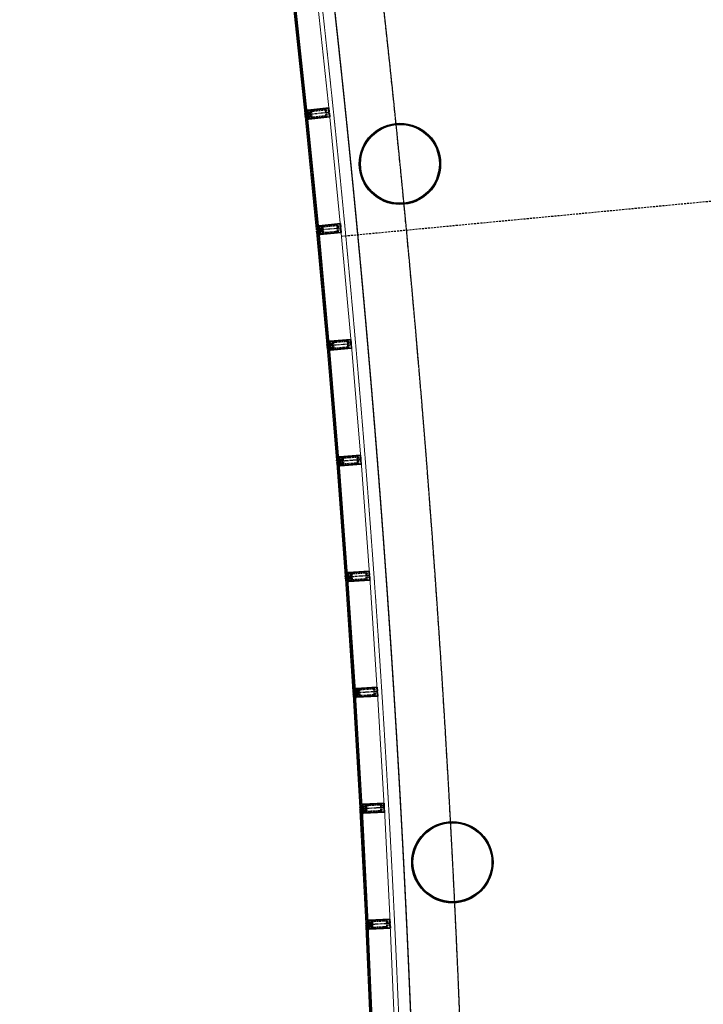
# Model space of a CAD drawing. Header units: millimetres. Extents: x 98667 to 994031, y -2704 to 533009.
# Tile 255 of 256: x 633984 to 642386, y 502489 to 514591. Entities that reach past the tile are written whole.
import ezdxf

# ---------------------------------------------------------------- set-up
doc = ezdxf.new("R2010")
doc.units = ezdxf.units.MM
for name, pattern in [('AP03000E0$0$CENTER', [50.8, 31.75, -6.35, 6.35, -6.35]), ('AP03000E0$0$HIDDEN', [9.525, 6.35, -3.175]), ('AP03000E0$0$HIDDENX2', [19.05, 12.7, -6.35]), ('DASHEDX2', [38.1, 25.4, -12.7]), ('HIDDENX2', [19.05, 12.7, -6.35]), ('sp00000g0$0$CENTER', [50.8, 31.75, -6.35, 6.35, -6.35])]:
    doc.linetypes.add(name, pattern=pattern)
for name, color, linetype in [('A-COL ENCLOUSER INNER', 1, 'Continuous'), ('A-COL ENCLOUSER OUTER', 6, 'Continuous'), ('sp00000g0$0$S-GRID', 1, 'sp00000g0$0$CENTER')]:
    doc.layers.add(name, color=color, linetype=linetype)
for name, color, linetype, lineweight in [('A-FLOR-OVHD', 2, 'HIDDENX2', 25), ('AP03000E0$0$A-FLOR-EDGE', 1, 'AP03000E0$0$HIDDENX2', 15), ('AP03000E0$0$A-GLAZ-FULL-EXTR', 2, 'Continuous', 20), ('AP03000E0$0$A-GLAZ-MULL-EXTR', 3, 'Continuous', 35), ('AP03000E0$0$A-WALL-FNSH', 1, 'Continuous', 15)]:
    doc.layers.add(name, color=color, linetype=linetype, lineweight=lineweight)
doc.layers.add('AP03000E0$0$A-Slab Edge Guide', color=55, linetype='Continuous', lineweight=15, plot=False)

msp = doc.modelspace()

# ---------------------------------------------------------------- linework, layer by layer
at = {"color": 251, "linetype": 'AP03000E0$0$CENTER'}
for p, q in [((637789, 513451), (637490, 513420)), ((637930, 512029), (637631, 512001)), ((638059, 510607), (637761, 510581)), ((638178, 509183), (637879, 509159)), ((638285, 507759), (637986, 507737)), ((638381, 506333), (638081, 506314)), ((638465, 504907), (638165, 504891)), ((638538, 503481), (638238, 503466))]:
    msp.add_line(p, q, dxfattribs=at)
at = {"layer": 'A-COL ENCLOUSER INNER', "color": 251}
for centre, radius in [((638658, 512819), 494), ((638658, 512819), 485), ((639303, 504235), 494), ((639303, 504235), 485)]:
    msp.add_circle(centre, radius, dxfattribs=at)
at = {"layer": 'A-COL ENCLOUSER OUTER', "color": 251}
for centre in [(638658, 512819), (639303, 504235)]:
    msp.add_circle(centre, 500, dxfattribs=at)
at = {"layer": 'A-FLOR-OVHD', "color": 251, "linetype": 'DASHEDX2'}
msp.add_line((637939, 511930, 0), (644832, 512586, 0), dxfattribs=at)
at = {"layer": 'AP03000E0$0$A-FLOR-EDGE', "color": 251, "linetype": 'AP03000E0$0$HIDDEN'}
msp.add_arc((459073, 495000), 179716, 311, 11.47253, dxfattribs=at)
at = {"layer": 'AP03000E0$0$A-GLAZ-FULL-EXTR', "color": 251}
for p, q in [((637639, 514853), (637787, 513469)), ((637340, 514821), (637489, 513437)), ((637500, 513439), (637352, 514822)), ((637364, 514823), (637512, 513440)), ((637518, 513441), (637370, 514824)), ((637489, 513437), (637500, 513439)), ((637492, 513403), (637504, 513404)), ((637629, 512018), (637492, 513403)), ((637499, 513457), (637510, 513458)), ((637499, 513451), (637511, 513452)), ((637500, 513439), (637499, 513451)), ((637512, 513440), (637500, 513439)), ((637502, 513457), (637507, 513458)), ((637502, 513451), (637502, 513457)), ((637508, 513452), (637502, 513451)), ((637516, 513405), (637504, 513404)), ((637504, 513404), (637641, 512019)), ((637504, 513404), (637505, 513392)), ((637505, 513392), (637517, 513393)), ((637506, 513386), (637518, 513387)), ((637507, 513458), (637508, 513452)), ((637514, 513393), (637508, 513392)), ((637508, 513392), (637509, 513386)), ((637509, 513386), (637515, 513387)), ((637511, 513452), (637512, 513440)), ((637512, 513440), (637518, 513441)), ((637515, 513387), (637514, 513393)), ((637516, 513405), (637522, 513406)), ((637653, 512021), (637516, 513405)), ((637517, 513393), (637516, 513405)), ((637522, 513406), (637659, 512021)), ((637928, 512048), (637791, 513432)), ((637641, 512019), (637629, 512018)), ((637645, 511985), (637633, 511983)), ((637633, 511983), (637759, 510598)), ((637640, 512037), (637652, 512039)), ((637640, 512031), (637652, 512033)), ((637641, 512019), (637640, 512031)), ((637653, 512021), (637641, 512019)), ((637643, 512032), (637643, 512038)), ((637643, 512038), (637649, 512038)), ((637649, 512032), (637643, 512032)), ((637657, 511986), (637645, 511985)), ((637771, 510599), (637645, 511985)), ((637645, 511985), (637646, 511973)), ((637646, 511973), (637658, 511974)), ((637646, 511967), (637658, 511968)), ((637649, 512038), (637649, 512032)), ((637649, 511973), (637649, 511967)), ((637655, 511973), (637649, 511973)), ((637649, 511967), (637655, 511967)), ((637652, 512033), (637653, 512021)), ((637659, 512021), (637653, 512021)), ((637655, 511967), (637655, 511973)), ((637658, 511974), (637657, 511986)), ((637657, 511986), (637783, 510600)), ((637663, 511986), (637657, 511986)), ((637789, 510601), (637663, 511986)), ((637932, 512011), (638058, 510625)), ((637759, 510598), (637771, 510599)), ((637769, 510617), (637781, 510618)), ((637770, 510611), (637782, 510612)), ((637771, 510599), (637770, 510611)), ((637783, 510600), (637771, 510599)), ((637772, 510617), (637778, 510618)), ((637773, 510611), (637772, 510617)), ((637779, 510612), (637773, 510611)), ((637778, 510618), (637779, 510612)), ((637782, 510612), (637783, 510600)), ((637783, 510600), (637789, 510601)), ((637762, 510563), (637774, 510564)), ((637877, 509177), (637762, 510563)), ((637786, 510565), (637774, 510564)), ((637774, 510564), (637889, 509178)), ((637774, 510564), (637775, 510552)), ((637775, 510552), (637787, 510553)), ((637776, 510546), (637787, 510547)), ((637784, 510553), (637778, 510552)), ((637778, 510552), (637779, 510546)), ((637779, 510546), (637784, 510547)), ((637784, 510547), (637784, 510553)), ((637786, 510565), (637792, 510566)), ((637901, 509179), (637786, 510565)), ((637787, 510553), (637786, 510565)), ((637792, 510566), (637907, 509179)), ((638176, 509202), (638061, 510588)), ((637889, 509178), (637877, 509177)), ((637888, 509196), (637900, 509197)), ((637888, 509190), (637900, 509191)), ((637889, 509178), (637888, 509190)), ((637901, 509179), (637889, 509178)), ((637891, 509196), (637897, 509197)), ((637891, 509190), (637891, 509196)), ((637897, 509191), (637891, 509190)), ((637904, 509144), (637892, 509143)), ((637897, 509197), (637897, 509191)), ((637900, 509191), (637901, 509179)), ((637907, 509179), (637901, 509179)), ((637905, 509132), (637904, 509144)), ((637904, 509144), (638008, 507757)), ((637910, 509144), (637904, 509144)), ((638014, 507757), (637910, 509144)), ((638179, 509164), (638283, 507777)), ((637892, 509143), (637880, 509142)), ((637880, 509142), (637984, 507755)), ((637996, 507756), (637892, 509143)), ((637892, 509143), (637893, 509131)), ((637893, 509131), (637905, 509132)), ((637893, 509125), (637905, 509126)), ((637902, 509132), (637896, 509131)), ((637896, 509131), (637896, 509125)), ((637896, 509125), (637902, 509126)), ((637902, 509126), (637902, 509132)), ((637984, 507755), (637996, 507756)), ((637987, 507720), (637999, 507721)), ((638080, 506332), (637987, 507720)), ((637995, 507774), (638007, 507774)), ((637995, 507768), (638007, 507769)), ((637996, 507756), (637995, 507768)), ((638008, 507757), (637996, 507756)), ((637998, 507768), (637998, 507774)), ((637998, 507774), (638004, 507774)), ((638004, 507768), (637998, 507768)), ((637999, 507721), (638092, 506333)), ((637999, 507721), (638000, 507709)), ((638011, 507721), (637999, 507721)), ((638000, 507709), (638012, 507709)), ((638000, 507703), (638012, 507703)), ((638003, 507709), (638003, 507703)), ((638009, 507709), (638003, 507709)), ((638003, 507703), (638009, 507703)), ((638004, 507774), (638004, 507768)), ((638007, 507769), (638008, 507757)), ((638008, 507757), (638014, 507757)), ((638009, 507703), (638009, 507709)), ((638011, 507721), (638017, 507722)), ((638104, 506333), (638011, 507721)), ((638012, 507709), (638011, 507721)), ((638017, 507722), (638110, 506334)), ((638379, 506352), (638286, 507740)), ((638092, 506333), (638080, 506332)), ((638094, 506298), (638082, 506297)), ((638082, 506297), (638164, 504908)), ((638091, 506351), (638103, 506351)), ((638092, 506333), (638091, 506345)), ((638091, 506345), (638103, 506345)), ((638104, 506333), (638092, 506333)), ((638094, 506345), (638094, 506351)), ((638094, 506351), (638100, 506351)), ((638100, 506345), (638094, 506345)), ((638176, 504909), (638094, 506298)), ((638094, 506298), (638095, 506286)), ((638106, 506298), (638094, 506298)), ((638095, 506286), (638107, 506286)), ((638095, 506280), (638107, 506280)), ((638098, 506286), (638098, 506280)), ((638104, 506286), (638098, 506286)), ((638098, 506280), (638104, 506280)), ((638100, 506351), (638100, 506345)), ((638103, 506345), (638104, 506333)), ((638110, 506334), (638104, 506333)), ((638104, 506280), (638104, 506286)), ((638112, 506299), (638106, 506298)), ((638107, 506286), (638106, 506298)), ((638106, 506298), (638188, 504910)), ((638194, 504910), (638112, 506299)), ((638382, 506315), (638464, 504926)), ((638164, 504908), (638176, 504909)), ((638175, 504927), (638187, 504928)), ((638176, 504921), (638188, 504922)), ((638176, 504909), (638176, 504921)), ((638188, 504910), (638176, 504909)), ((638179, 504921), (638178, 504927)), ((638178, 504927), (638184, 504927)), ((638185, 504921), (638179, 504921)), ((638184, 504927), (638185, 504921)), ((638188, 504922), (638188, 504910)), ((638188, 504910), (638194, 504910)), ((638166, 504873), (638178, 504874)), ((638237, 503484), (638166, 504873)), ((638178, 504874), (638249, 503485)), ((638178, 504874), (638179, 504862)), ((638190, 504874), (638178, 504874)), ((638179, 504862), (638191, 504862)), ((638179, 504856), (638191, 504857)), ((638182, 504862), (638182, 504856)), ((638188, 504862), (638182, 504862)), ((638182, 504856), (638188, 504856)), ((638188, 504856), (638188, 504862)), ((638190, 504874), (638196, 504875)), ((638261, 503485), (638190, 504874)), ((638191, 504862), (638190, 504874)), ((638196, 504875), (638267, 503485)), ((638537, 503499), (638466, 504889)), ((638249, 503485), (638237, 503484)), ((638248, 503503), (638260, 503503)), ((638249, 503485), (638249, 503497)), ((638249, 503497), (638261, 503497)), ((638261, 503485), (638249, 503485)), ((638252, 503497), (638251, 503503)), ((638251, 503503), (638257, 503503)), ((638258, 503497), (638252, 503497)), ((638257, 503503), (638258, 503497)), ((638261, 503497), (638261, 503485)), ((638267, 503485), (638261, 503485)), ((638539, 503462), (638599, 502072)), ((638251, 503450), (638239, 503449)), ((638239, 503449), (638299, 502059)), ((638311, 502060), (638251, 503450)), ((638251, 503450), (638252, 503438)), ((638263, 503450), (638251, 503450)), ((638252, 503438), (638264, 503438)), ((638252, 503432), (638264, 503432)), ((638255, 503438), (638255, 503432)), ((638261, 503438), (638255, 503438)), ((638255, 503432), (638261, 503432)), ((638261, 503432), (638261, 503438)), ((638264, 503438), (638263, 503450)), ((638263, 503450), (638323, 502060)), ((638269, 503450), (638263, 503450)), ((638329, 502060), (638269, 503450))]:
    msp.add_line(p, q, dxfattribs=at)
at = {"layer": 'AP03000E0$0$A-GLAZ-FULL-EXTR', "color": 251, "linetype": 'Continuous'}
for p, q in [((637499, 513448), (637511, 513450)), ((637500, 513445), (637512, 513447)), ((637500, 513442), (637512, 513443)), ((637500, 513439), (637512, 513440)), ((637502, 513451), (637503, 513439)), ((637504, 513402), (637516, 513402)), ((637505, 513451), (637507, 513439)), ((637505, 513399), (637517, 513399)), ((637505, 513396), (637517, 513396)), ((637505, 513393), (637514, 513393)), ((637506, 513392), (637506, 513404)), ((637509, 513452), (637510, 513440)), ((637509, 513392), (637509, 513404)), ((637513, 513393), (637513, 513405)), ((637516, 513393), (637516, 513405)), ((637640, 512030), (637640, 512031)), ((637640, 512030), (637652, 512030)), ((637641, 512027), (637653, 512027)), ((637641, 512024), (637653, 512024)), ((637641, 512021), (637652, 512021)), ((637643, 512020), (637643, 512032)), ((637645, 511985), (637646, 511973)), ((637645, 511984), (637657, 511985)), ((637645, 511981), (637657, 511982)), ((637645, 511978), (637657, 511979)), ((637646, 511975), (637658, 511976)), ((637647, 512020), (637647, 512032)), ((637648, 511985), (637649, 511973)), ((637650, 512020), (637650, 512032)), ((637651, 511985), (637652, 511973)), ((637653, 512021), (637653, 512024)), ((637654, 511985), (637655, 511973)), ((637770, 510609), (637782, 510610)), ((637770, 510606), (637782, 510607)), ((637771, 510611), (637772, 510599)), ((637771, 510602), (637783, 510603)), ((637771, 510599), (637783, 510600)), ((637775, 510612), (637776, 510600)), ((637778, 510612), (637779, 510600)), ((637781, 510612), (637782, 510600)), ((637774, 510563), (637786, 510563)), ((637774, 510560), (637786, 510559)), ((637775, 510556), (637787, 510556)), ((637775, 510553), (637786, 510553)), ((637777, 510552), (637777, 510564)), ((637780, 510553), (637780, 510565)), ((637783, 510553), (637784, 510565)), ((637787, 510553), (637787, 510557)), ((637888, 509187), (637901, 509187)), ((637889, 509181), (637889, 509190)), ((637889, 509184), (637901, 509184)), ((637889, 509181), (637901, 509181)), ((637889, 509178), (637890, 509178)), ((637892, 509178), (637892, 509190)), ((637895, 509178), (637895, 509190)), ((637898, 509191), (637900, 509191)), ((637899, 509179), (637899, 509191)), ((637892, 509142), (637904, 509143)), ((637892, 509139), (637904, 509140)), ((637893, 509136), (637905, 509137)), ((637893, 509133), (637905, 509134)), ((637895, 509143), (637896, 509131)), ((637898, 509143), (637899, 509131)), ((637901, 509144), (637902, 509132)), ((637996, 507768), (637997, 507756)), ((637996, 507765), (638008, 507766)), ((637996, 507762), (638008, 507763)), ((637996, 507759), (638008, 507760)), ((637999, 507768), (638000, 507756)), ((637999, 507720), (638011, 507720)), ((637999, 507717), (638011, 507717)), ((637999, 507714), (638011, 507714)), ((637999, 507711), (638011, 507711)), ((638000, 507709), (638001, 507721)), ((638003, 507768), (638003, 507756)), ((638004, 507709), (638004, 507721)), ((638006, 507768), (638007, 507756)), ((638007, 507709), (638007, 507721)), ((638010, 507709), (638010, 507721)), ((638091, 506342), (638103, 506342)), ((638092, 506339), (638104, 506339)), ((638092, 506335), (638104, 506335)), ((638093, 506333), (638093, 506345)), ((638094, 506296), (638106, 506296)), ((638095, 506292), (638106, 506293)), ((638095, 506289), (638107, 506290)), ((638095, 506286), (638107, 506287)), ((638096, 506333), (638096, 506345)), ((638097, 506345), (638103, 506345)), ((638097, 506298), (638097, 506286)), ((638100, 506333), (638100, 506345)), ((638100, 506298), (638101, 506286)), ((638103, 506333), (638103, 506345)), ((638103, 506298), (638104, 506286)), ((638176, 504921), (638177, 504909)), ((638176, 504920), (638188, 504921)), ((638176, 504917), (638188, 504918)), ((638176, 504914), (638188, 504914)), ((638176, 504911), (638188, 504911)), ((638180, 504921), (638180, 504909)), ((638183, 504921), (638183, 504909)), ((638186, 504921), (638187, 504910)), ((638178, 504871), (638190, 504871)), ((638179, 504862), (638179, 504874)), ((638179, 504868), (638191, 504868)), ((638179, 504865), (638191, 504865)), ((638179, 504862), (638179, 504862)), ((638182, 504862), (638183, 504874)), ((638186, 504862), (638186, 504874)), ((638189, 504862), (638189, 504874)), ((638249, 503496), (638261, 503496)), ((638249, 503493), (638261, 503493)), ((638249, 503490), (638261, 503490)), ((638249, 503487), (638261, 503487)), ((638250, 503485), (638250, 503497)), ((638253, 503485), (638253, 503497)), ((638256, 503485), (638256, 503497)), ((638259, 503485), (638259, 503497)), ((638251, 503447), (638263, 503448)), ((638251, 503444), (638263, 503445)), ((638251, 503441), (638263, 503441)), ((638252, 503450), (638253, 503438)), ((638252, 503438), (638264, 503438)), ((638255, 503450), (638256, 503438)), ((638258, 503450), (638259, 503438)), ((638262, 503450), (638262, 503438))]:
    msp.add_line(p, q, dxfattribs=at)
at = {"layer": 'AP03000E0$0$A-GLAZ-MULL-EXTR', "color": 251}
for p, q in [((637524, 513479), (637783, 513506)), ((637780, 513502), (637581, 513482)), ((637785, 513460), (637780, 513502)), ((637783, 513506), (637788, 513456)), ((637489, 513432), (637524, 513436)), ((637490, 513427), (637489, 513432)), ((637529, 513432), (637490, 513427)), ((637491, 513413), (637531, 513417)), ((637492, 513408), (637491, 513413)), ((637526, 513411), (637492, 513408)), ((637517, 513455), (637514, 513483)), ((637514, 513483), (637520, 513478)), ((637522, 513456), (637517, 513455)), ((637520, 513478), (637524, 513479)), ((637524, 513436), (637520, 513478)), ((637520, 513478), (637522, 513456)), ((637524, 513391), (637526, 513363)), ((637528, 513391), (637524, 513391)), ((637581, 513482), (637525, 513476)), ((637525, 513476), (637529, 513437)), ((637531, 513369), (637526, 513411)), ((637531, 513369), (637528, 513391)), ((637529, 513437), (637532, 513437)), ((637533, 513395), (637529, 513432)), ((637531, 513417), (637531, 513412)), ((637531, 513412), (637535, 513372)), ((637532, 513437), (637536, 513395)), ((637536, 513395), (637533, 513395)), ((637794, 513396), (637536, 513369)), ((637592, 513378), (637791, 513399)), ((637786, 513418), (637782, 513460)), ((637782, 513460), (637785, 513460)), ((637788, 513456), (637785, 513455)), ((637785, 513455), (637789, 513419)), ((637789, 513419), (637786, 513418)), ((637791, 513399), (637787, 513441)), ((637787, 513441), (637790, 513441)), ((637790, 513441), (637794, 513396)), ((637526, 513363), (637531, 513369)), ((637536, 513369), (637531, 513369)), ((637535, 513372), (637592, 513378)), ((637658, 512036), (637655, 512063)), ((637655, 512063), (637661, 512059)), ((637666, 512059), (637661, 512059)), ((637661, 512059), (637665, 512017)), ((637661, 512059), (637663, 512037)), ((637925, 512084), (637666, 512059)), ((637666, 512056), (637723, 512062)), ((637670, 512017), (637666, 512056)), ((637723, 512062), (637922, 512081)), ((637924, 512061), (637921, 512061)), ((637921, 512061), (637925, 512019)), ((637922, 512081), (637926, 512039)), ((637927, 512024), (637924, 512061)), ((637929, 512039), (637925, 512084)), ((637665, 512017), (637630, 512013)), ((637630, 512013), (637630, 512008)), ((637630, 512008), (637670, 512012)), ((637672, 511997), (637632, 511993)), ((637632, 511993), (637632, 511988)), ((637632, 511988), (637667, 511992)), ((637663, 512037), (637658, 512036)), ((637669, 511972), (637664, 511971)), ((637664, 511971), (637667, 511944)), ((637667, 511992), (637671, 511949)), ((637667, 511944), (637671, 511949)), ((637671, 512034), (637668, 512034)), ((637668, 512034), (637672, 511997)), ((637671, 511949), (637669, 511972)), ((637670, 512012), (637670, 512017)), ((637675, 511992), (637671, 512034)), ((637671, 511949), (637676, 511950)), ((637676, 511953), (637672, 511992)), ((637672, 511992), (637675, 511992)), ((637676, 511950), (637935, 511975)), ((637733, 511958), (637676, 511953)), ((637932, 511977), (637733, 511958)), ((637925, 512019), (637928, 512019)), ((637926, 512039), (637929, 512039)), ((637930, 512024), (637927, 512024)), ((637928, 512019), (637932, 511977)), ((637935, 511975), (637930, 512024)), ((637794, 510596), (637759, 510593)), ((637788, 510616), (637785, 510643)), ((637785, 510643), (637791, 510638)), ((637793, 510616), (637788, 510616)), ((637796, 510639), (637791, 510638)), ((637791, 510638), (637794, 510596)), ((637791, 510638), (637793, 510616)), ((638055, 510661), (637796, 510639)), ((637796, 510636), (637853, 510641)), ((637799, 510597), (637796, 510636)), ((637801, 510614), (637798, 510613)), ((637798, 510613), (637801, 510577)), ((637800, 510592), (637799, 510597)), ((637804, 510572), (637801, 510614)), ((637853, 510641), (638052, 510658)), ((638054, 510638), (638051, 510638)), ((638051, 510638), (638054, 510596)), ((638052, 510658), (638056, 510616)), ((638057, 510601), (638054, 510638)), ((638054, 510596), (638057, 510596)), ((638059, 510617), (638055, 510661)), ((638056, 510616), (638059, 510617)), ((638060, 510602), (638057, 510601)), ((638057, 510596), (638061, 510555)), ((638064, 510552), (638060, 510602)), ((637759, 510593), (637760, 510588)), ((637760, 510588), (637800, 510592)), ((637801, 510577), (637761, 510573)), ((637761, 510573), (637762, 510568)), ((637762, 510568), (637797, 510571)), ((637793, 510551), (637796, 510523)), ((637798, 510551), (637793, 510551)), ((637796, 510523), (637800, 510529)), ((637797, 510571), (637800, 510529)), ((637800, 510529), (637798, 510551)), ((637800, 510529), (637805, 510529)), ((637805, 510532), (637801, 510572)), ((637801, 510572), (637804, 510572)), ((637805, 510529), (638064, 510552)), ((637862, 510537), (637805, 510532)), ((638061, 510555), (637862, 510537)), ((637913, 509175), (637878, 509172)), ((637878, 509172), (637878, 509167)), ((637878, 509167), (637918, 509170)), ((637919, 509155), (637879, 509152)), ((637879, 509152), (637880, 509147)), ((637880, 509147), (637915, 509150)), ((637906, 509194), (637904, 509222)), ((637904, 509222), (637909, 509217)), ((637911, 509195), (637906, 509194)), ((637914, 509217), (637909, 509217)), ((637909, 509217), (637913, 509175)), ((637909, 509217), (637911, 509195)), ((638173, 509238), (637914, 509217)), ((637914, 509214), (637971, 509219)), ((637918, 509175), (637914, 509214)), ((637915, 509150), (637918, 509107)), ((637919, 509192), (637916, 509192)), ((637916, 509192), (637919, 509155)), ((637918, 509170), (637918, 509175)), ((637923, 509150), (637919, 509192)), ((637923, 509111), (637920, 509150)), ((637920, 509150), (637923, 509150)), ((637971, 509219), (638171, 509235)), ((638172, 509215), (638169, 509215)), ((638169, 509215), (638173, 509173)), ((638171, 509235), (638174, 509193)), ((638175, 509178), (638172, 509215)), ((638177, 509193), (638173, 509238)), ((638173, 509173), (638176, 509173)), ((638174, 509193), (638177, 509193)), ((638178, 509178), (638175, 509178)), ((638176, 509173), (638179, 509131)), ((638182, 509128), (638178, 509178)), ((637916, 509130), (637911, 509129)), ((637911, 509129), (637913, 509102)), ((637913, 509102), (637918, 509107)), ((637918, 509107), (637916, 509130)), ((637918, 509107), (637923, 509108)), ((637923, 509108), (638182, 509128)), ((637980, 509115), (637923, 509111)), ((638179, 509131), (637980, 509115)), ((638022, 507795), (638281, 507813)), ((638281, 507813), (638284, 507764)), ((637985, 507750), (638020, 507752)), ((637985, 507745), (637985, 507750)), ((638025, 507748), (637985, 507745)), ((637986, 507730), (638026, 507733)), ((637986, 507725), (637986, 507730)), ((638021, 507727), (637986, 507725)), ((638013, 507772), (638011, 507799)), ((638011, 507799), (638017, 507795)), ((638018, 507772), (638013, 507772)), ((638020, 507752), (638017, 507795)), ((638017, 507795), (638022, 507795)), ((638017, 507795), (638018, 507772)), ((638018, 507707), (638020, 507680)), ((638023, 507707), (638018, 507707)), ((638024, 507685), (638021, 507727)), ((638079, 507796), (638022, 507792)), ((638022, 507792), (638025, 507753)), ((638024, 507685), (638023, 507707)), ((638025, 507753), (638028, 507753)), ((638028, 507711), (638025, 507748)), ((638026, 507733), (638026, 507728)), ((638026, 507728), (638029, 507688)), ((638028, 507753), (638031, 507711)), ((638031, 507711), (638028, 507711)), ((638289, 507704), (638029, 507685)), ((638029, 507688), (638086, 507692)), ((638278, 507810), (638079, 507796)), ((638086, 507692), (638286, 507706)), ((638281, 507768), (638278, 507810)), ((638281, 507726), (638278, 507768)), ((638278, 507768), (638281, 507768)), ((638284, 507764), (638281, 507763)), ((638281, 507763), (638284, 507726)), ((638284, 507726), (638281, 507726)), ((638283, 507748), (638286, 507749)), ((638286, 507706), (638283, 507748)), ((638286, 507749), (638289, 507704)), ((638020, 507680), (638024, 507685)), ((638029, 507685), (638024, 507685)), ((638109, 506349), (638107, 506376)), ((638107, 506376), (638113, 506371)), ((638113, 506371), (638118, 506372)), ((638115, 506329), (638113, 506371)), ((638113, 506371), (638114, 506349)), ((638118, 506372), (638377, 506388)), ((638175, 506372), (638118, 506369)), ((638118, 506369), (638120, 506329)), ((638374, 506385), (638175, 506372)), ((638377, 506343), (638374, 506385)), ((638377, 506388), (638380, 506338)), ((638080, 506327), (638115, 506329)), ((638081, 506322), (638080, 506327)), ((638121, 506324), (638081, 506322)), ((638082, 506307), (638122, 506309)), ((638082, 506302), (638082, 506307)), ((638117, 506304), (638082, 506302)), ((638114, 506349), (638109, 506349)), ((638113, 506284), (638115, 506256)), ((638118, 506284), (638113, 506284)), ((638115, 506256), (638120, 506262)), ((638120, 506262), (638117, 506304)), ((638120, 506262), (638118, 506284)), ((638120, 506329), (638123, 506330)), ((638125, 506262), (638120, 506262)), ((638123, 506287), (638121, 506324)), ((638122, 506309), (638122, 506304)), ((638122, 506304), (638124, 506265)), ((638123, 506330), (638126, 506288)), ((638126, 506288), (638123, 506287)), ((638124, 506265), (638181, 506269)), ((638384, 506278), (638125, 506262)), ((638181, 506269), (638381, 506281)), ((638377, 506301), (638374, 506343)), ((638374, 506343), (638377, 506343)), ((638380, 506338), (638377, 506338)), ((638377, 506338), (638380, 506301)), ((638380, 506301), (638377, 506301)), ((638381, 506281), (638378, 506323)), ((638378, 506323), (638381, 506323)), ((638381, 506323), (638384, 506278)), ((638194, 504925), (638192, 504952)), ((638192, 504952), (638197, 504948)), ((638199, 504925), (638194, 504925)), ((638202, 504948), (638197, 504948)), ((638197, 504948), (638200, 504905)), ((638197, 504948), (638199, 504925)), ((638462, 504962), (638202, 504948)), ((638202, 504945), (638259, 504948)), ((638205, 504905), (638202, 504945)), ((638207, 504923), (638204, 504922)), ((638204, 504922), (638206, 504885)), ((638209, 504881), (638207, 504923)), ((638259, 504948), (638459, 504959)), ((638460, 504939), (638457, 504939)), ((638457, 504939), (638459, 504897)), ((638459, 504959), (638461, 504917)), ((638462, 504902), (638460, 504939)), ((638461, 504917), (638464, 504917)), ((638464, 504917), (638462, 504962)), ((638200, 504905), (638165, 504903)), ((638165, 504903), (638165, 504898)), ((638165, 504898), (638205, 504900)), ((638206, 504885), (638166, 504883)), ((638166, 504883), (638166, 504878)), ((638166, 504878), (638201, 504880)), ((638197, 504860), (638199, 504832)), ((638202, 504860), (638197, 504860)), ((638199, 504832), (638203, 504838)), ((638201, 504880), (638203, 504838)), ((638203, 504838), (638202, 504860)), ((638203, 504838), (638208, 504838)), ((638205, 504900), (638205, 504905)), ((638206, 504880), (638209, 504881)), ((638208, 504841), (638206, 504880)), ((638208, 504838), (638468, 504852)), ((638265, 504844), (638208, 504841)), ((638465, 504855), (638265, 504844)), ((638459, 504897), (638462, 504897)), ((638465, 504902), (638462, 504902)), ((638462, 504897), (638465, 504855)), ((638468, 504852), (638465, 504902)), ((638238, 503479), (638273, 503481)), ((638238, 503474), (638238, 503479)), ((638278, 503476), (638238, 503474)), ((638239, 503459), (638279, 503461)), ((638239, 503454), (638239, 503459)), ((638274, 503456), (638239, 503454)), ((638267, 503500), (638265, 503528)), ((638265, 503528), (638271, 503523)), ((638272, 503501), (638267, 503500)), ((638273, 503481), (638271, 503523)), ((638271, 503523), (638276, 503523)), ((638271, 503523), (638272, 503501)), ((638276, 503413), (638274, 503456)), ((638276, 503523), (638535, 503536)), ((638333, 503523), (638276, 503520)), ((638276, 503520), (638278, 503481)), ((638278, 503481), (638281, 503481)), ((638280, 503439), (638278, 503476)), ((638279, 503461), (638279, 503456)), ((638279, 503456), (638281, 503416)), ((638281, 503481), (638283, 503439)), ((638532, 503532), (638333, 503523)), ((638533, 503448), (638531, 503490)), ((638531, 503490), (638534, 503490)), ((638534, 503490), (638532, 503532)), ((638535, 503536), (638538, 503486)), ((638538, 503486), (638535, 503485)), ((638535, 503485), (638536, 503449)), ((638535, 503470), (638538, 503471)), ((638537, 503429), (638535, 503470)), ((638538, 503471), (638541, 503426)), ((638275, 503436), (638270, 503435)), ((638270, 503435), (638271, 503408)), ((638271, 503408), (638276, 503413)), ((638276, 503413), (638275, 503436)), ((638281, 503413), (638276, 503413)), ((638283, 503439), (638280, 503439)), ((638541, 503426), (638281, 503413)), ((638281, 503416), (638338, 503419)), ((638338, 503419), (638537, 503429)), ((638536, 503449), (638533, 503448))]:
    msp.add_line(p, q, dxfattribs=at)
at = {"layer": 'AP03000E0$0$A-GLAZ-MULL-EXTR', "color": 251, "linetype": 'Continuous'}
for p, q in [((637514, 513483), (637514, 513483)), ((637514, 513479), (637518, 513480)), ((637515, 513476), (637520, 513477)), ((637515, 513473), (637520, 513474)), ((637515, 513470), (637520, 513470)), ((637516, 513481), (637519, 513456)), ((637516, 513467), (637521, 513467)), ((637516, 513464), (637521, 513464)), ((637516, 513460), (637521, 513461)), ((637517, 513457), (637522, 513458)), ((637524, 513388), (637529, 513388)), ((637524, 513385), (637529, 513385)), ((637524, 513382), (637529, 513382)), ((637526, 513391), (637528, 513366)), ((637525, 513378), (637530, 513379)), ((637525, 513375), (637530, 513376)), ((637525, 513372), (637530, 513373)), ((637526, 513369), (637531, 513369)), ((637526, 513366), (637528, 513366)), ((637655, 512061), (637658, 512061)), ((637656, 512058), (637661, 512058)), ((637656, 512055), (637661, 512055)), ((637656, 512052), (637661, 512052)), ((637657, 512042), (637657, 512062)), ((637657, 512048), (637662, 512048)), ((637661, 512036), (637661, 512059)), ((637657, 512045), (637662, 512045)), ((637657, 512042), (637662, 512042)), ((637658, 512039), (637663, 512039)), ((637664, 511969), (637669, 511969)), ((637665, 511966), (637670, 511966)), ((637665, 511963), (637670, 511963)), ((637665, 511959), (637670, 511959)), ((637665, 511956), (637670, 511956)), ((637666, 511946), (637667, 511972)), ((637666, 511953), (637671, 511953)), ((637666, 511950), (637671, 511950)), ((637666, 511947), (637669, 511947)), ((637670, 511948), (637670, 511964)), ((637785, 510641), (637787, 510641)), ((637786, 510638), (637791, 510638)), ((637786, 510635), (637791, 510635)), ((637786, 510632), (637791, 510632)), ((637786, 510629), (637792, 510629)), ((637787, 510625), (637792, 510625)), ((637787, 510622), (637792, 510622)), ((637787, 510619), (637792, 510619)), ((637788, 510616), (637788, 510641)), ((637788, 510616), (637791, 510616)), ((637791, 510616), (637791, 510631)), ((637793, 510549), (637798, 510549)), ((637794, 510541), (637794, 510551)), ((637794, 510546), (637799, 510546)), ((637794, 510543), (637799, 510543)), ((637794, 510540), (637799, 510540)), ((637795, 510536), (637800, 510536)), ((637795, 510533), (637800, 510533)), ((637795, 510530), (637800, 510530)), ((637795, 510527), (637799, 510527)), ((637796, 510524), (637796, 510524)), ((637797, 510525), (637797, 510551)), ((637904, 509218), (637908, 509218)), ((637904, 509215), (637909, 509215)), ((637905, 509212), (637910, 509212)), ((637905, 509209), (637910, 509209)), ((637905, 509206), (637910, 509206)), ((637905, 509203), (637910, 509203)), ((637906, 509194), (637906, 509220)), ((637906, 509199), (637911, 509199)), ((637906, 509196), (637911, 509196)), ((637909, 509194), (637909, 509216)), ((637911, 509126), (637916, 509126)), ((637912, 509129), (637916, 509129)), ((637912, 509118), (637912, 509129)), ((637912, 509123), (637917, 509123)), ((637912, 509120), (637917, 509120)), ((637912, 509117), (637917, 509117)), ((637912, 509114), (637917, 509114)), ((637913, 509110), (637918, 509110)), ((637913, 509107), (637918, 509107)), ((637913, 509104), (637915, 509104)), ((637915, 509104), (637915, 509130)), ((638011, 507797), (638014, 507797)), ((638012, 507799), (638014, 507772)), ((638012, 507794), (638017, 507794)), ((638012, 507791), (638017, 507791)), ((638012, 507787), (638017, 507788)), ((638012, 507784), (638017, 507785)), ((638013, 507781), (638018, 507781)), ((638013, 507778), (638018, 507778)), ((638013, 507775), (638018, 507775)), ((638015, 507796), (638017, 507772)), ((638018, 507707), (638020, 507680)), ((638018, 507705), (638023, 507705)), ((638018, 507702), (638023, 507702)), ((638018, 507699), (638023, 507699)), ((638019, 507696), (638024, 507696)), ((638019, 507692), (638024, 507693)), ((638021, 507707), (638023, 507683)), ((638019, 507689), (638024, 507690)), ((638019, 507686), (638024, 507686)), ((638020, 507683), (638023, 507683)), ((638020, 507680), (638020, 507680)), ((638107, 506374), (638110, 506374)), ((638108, 506371), (638113, 506371)), ((638108, 506367), (638113, 506368)), ((638108, 506364), (638113, 506365)), ((638108, 506361), (638113, 506361)), ((638109, 506374), (638111, 506349)), ((638108, 506358), (638113, 506358)), ((638109, 506355), (638114, 506355)), ((638109, 506352), (638114, 506352)), ((638113, 506282), (638118, 506282)), ((638113, 506279), (638118, 506279)), ((638114, 506276), (638119, 506276)), ((638114, 506272), (638119, 506273)), ((638114, 506269), (638119, 506270)), ((638114, 506266), (638119, 506266)), ((638114, 506263), (638119, 506263)), ((638115, 506284), (638117, 506258)), ((638115, 506260), (638118, 506260)), ((638115, 506257), (638115, 506257)), ((638118, 506283), (638119, 506262)), ((638192, 504950), (638195, 504950)), ((638192, 504947), (638197, 504947)), ((638192, 504944), (638197, 504944)), ((638193, 504927), (638194, 504951)), ((638193, 504940), (638198, 504940)), ((638193, 504937), (638198, 504937)), ((638193, 504934), (638198, 504934)), ((638193, 504931), (638198, 504931)), ((638193, 504928), (638198, 504928)), ((638197, 504925), (638197, 504948)), ((638197, 504858), (638202, 504858)), ((638197, 504855), (638202, 504855)), ((638198, 504852), (638203, 504852)), ((638198, 504848), (638203, 504848)), ((638198, 504845), (638203, 504845)), ((638198, 504842), (638203, 504842)), ((638198, 504839), (638203, 504839)), ((638198, 504836), (638201, 504836)), ((638199, 504833), (638199, 504860)), ((638199, 504832), (638199, 504832)), ((638203, 504837), (638203, 504851)), ((638265, 503526), (638268, 503526)), ((638266, 503523), (638271, 503523)), ((638266, 503519), (638271, 503520)), ((638266, 503516), (638271, 503516)), ((638266, 503513), (638271, 503513)), ((638266, 503510), (638271, 503510)), ((638266, 503507), (638271, 503507)), ((638267, 503503), (638272, 503504)), ((638268, 503525), (638269, 503500)), ((638270, 503434), (638275, 503434)), ((638270, 503431), (638275, 503431)), ((638270, 503427), (638275, 503428)), ((638270, 503424), (638275, 503424)), ((638270, 503421), (638275, 503421)), ((638271, 503418), (638276, 503418)), ((638271, 503415), (638276, 503415)), ((638271, 503412), (638274, 503412)), ((638271, 503408), (638271, 503408)), ((638272, 503436), (638274, 503411))]:
    msp.add_line(p, q, dxfattribs=at)
at = {"layer": 'AP03000E0$0$A-GLAZ-MULL-EXTR', "color": 251, "linetype": 'AP03000E0$0$HIDDENX2'}
for p, q in [((637555, 513477), (637535, 513475)), ((637535, 513475), (637540, 513425)), ((637540, 513425), (637545, 513375)), ((637565, 513377), (637555, 513477)), ((637557, 513452), (637563, 513402)), ((637570, 513453), (637575, 513404)), ((637729, 513495), (637580, 513480)), ((637730, 513482), (637581, 513467)), ((637589, 513392), (637738, 513408)), ((637590, 513380), (637739, 513395)), ((637749, 513422), (637744, 513471)), ((637761, 513423), (637756, 513473)), ((637545, 513375), (637565, 513377)), ((637676, 512055), (637696, 512057)), ((637681, 512006), (637676, 512055)), ((637696, 512057), (637706, 511958)), ((637721, 512060), (637870, 512074)), ((637722, 512047), (637871, 512061)), ((637885, 512050), (637890, 512000)), ((637898, 512051), (637902, 512002)), ((637686, 511956), (637681, 512006)), ((637706, 511958), (637686, 511956)), ((637703, 511983), (637698, 512032)), ((637716, 511984), (637711, 512034)), ((637879, 511987), (637729, 511973)), ((637880, 511974), (637730, 511960)), ((637806, 510635), (637826, 510637)), ((637810, 510585), (637806, 510635)), ((637826, 510637), (637835, 510537)), ((637832, 510562), (637828, 510612)), ((637845, 510563), (637841, 510613)), ((637851, 510639), (638000, 510652)), ((637852, 510626), (638001, 510639)), ((638015, 510628), (638019, 510578)), ((638027, 510629), (638032, 510579)), ((637815, 510535), (637810, 510585)), ((637835, 510537), (637815, 510535)), ((638008, 510565), (637858, 510552)), ((638009, 510552), (637860, 510539)), ((637925, 509213), (637945, 509215)), ((637929, 509163), (637925, 509213)), ((637933, 509114), (637929, 509163)), ((637945, 509215), (637952, 509115)), ((637950, 509140), (637947, 509190)), ((637963, 509141), (637959, 509191)), ((637969, 509217), (638119, 509229)), ((637970, 509204), (638120, 509216)), ((638133, 509205), (638137, 509155)), ((638146, 509206), (638150, 509156)), ((637952, 509115), (637933, 509114)), ((638126, 509141), (637976, 509130)), ((638127, 509129), (637977, 509117)), ((638052, 507792), (638032, 507791)), ((638032, 507791), (638035, 507741)), ((638035, 507741), (638039, 507691)), ((638039, 507691), (638059, 507692)), ((638059, 507692), (638052, 507792)), ((638054, 507767), (638057, 507717)), ((638066, 507768), (638070, 507718)), ((638226, 507805), (638077, 507794)), ((638227, 507792), (638078, 507781)), ((638083, 507707), (638233, 507717)), ((638084, 507694), (638234, 507705)), ((638244, 507731), (638241, 507780)), ((638257, 507732), (638253, 507781)), ((638148, 506369), (638128, 506367)), ((638128, 506367), (638131, 506318)), ((638154, 506269), (638148, 506369)), ((638322, 506380), (638173, 506370)), ((638323, 506367), (638174, 506358)), ((638131, 506318), (638134, 506268)), ((638134, 506268), (638154, 506269)), ((638149, 506344), (638153, 506294)), ((638162, 506345), (638165, 506295)), ((638178, 506283), (638328, 506292)), ((638179, 506270), (638329, 506280)), ((638340, 506306), (638337, 506356)), ((638352, 506306), (638349, 506356)), ((638213, 504943), (638232, 504945)), ((638215, 504893), (638213, 504943)), ((638232, 504945), (638238, 504845)), ((638237, 504870), (638234, 504920)), ((638249, 504870), (638246, 504920)), ((638257, 504946), (638407, 504954)), ((638258, 504933), (638408, 504942)), ((638421, 504930), (638424, 504880)), ((638434, 504931), (638436, 504881)), ((638218, 504844), (638215, 504893)), ((638238, 504845), (638218, 504844)), ((638412, 504867), (638262, 504859)), ((638413, 504854), (638263, 504846)), ((638306, 503520), (638286, 503519)), ((638286, 503519), (638288, 503469)), ((638288, 503469), (638291, 503419)), ((638311, 503420), (638306, 503520)), ((638307, 503495), (638309, 503445)), ((638319, 503495), (638322, 503445)), ((638481, 503528), (638331, 503521)), ((638481, 503515), (638331, 503508)), ((638497, 503454), (638494, 503504)), ((638509, 503454), (638507, 503504)), ((638291, 503419), (638311, 503420)), ((638335, 503433), (638485, 503441)), ((638336, 503421), (638485, 503428))]:
    msp.add_line(p, q, dxfattribs=at)
at = {"layer": 'AP03000E0$0$A-GLAZ-MULL-EXTR', "color": 251}
for centre, start, end in [((637487, 513435), 303.9525, 67.8312), ((637488, 513435), 303.9525, 67.8312), ((637489, 513435), 303.9525, 67.8312), ((637490, 513435), 303.9525, 67.8312), ((637491, 513405), 303.9525, 67.8312), ((637491, 513435), 303.9525, 67.8312), ((637492, 513405), 303.9525, 67.8312), ((637492, 513435), 303.9525, 67.8312), ((637493, 513405), 303.9525, 67.8312), ((637494, 513405), 303.9525, 67.8312), ((637495, 513405), 303.9525, 67.8312), ((637496, 513405), 303.9525, 67.8312), ((637628, 512016), 303.4969, 67.3756), ((637629, 512016), 303.4969, 67.3756), ((637630, 512016), 303.4969, 67.3756), ((637631, 512016), 303.4969, 67.3756), ((637631, 511986), 303.4969, 67.3756), ((637632, 512016), 303.4969, 67.3756), ((637632, 511986), 303.4969, 67.3756), ((637633, 512016), 303.4969, 67.3756), ((637633, 511986), 303.4969, 67.3756), ((637634, 511986), 303.4969, 67.3756), ((637635, 511986), 303.4969, 67.3756), ((637636, 511986), 303.4969, 67.3756), ((637758, 510595), 303.0413, 66.92), ((637759, 510596), 303.0413, 66.92), ((637760, 510596), 303.0413, 66.92), ((637761, 510596), 303.0413, 66.92), ((637762, 510596), 303.0413, 66.92), ((637763, 510596), 303.0413, 66.92), ((637761, 510566), 303.0413, 66.92), ((637762, 510566), 303.0413, 66.92), ((637763, 510566), 303.0413, 66.92), ((637764, 510566), 303.0413, 66.92), ((637765, 510566), 303.0413, 66.92), ((637766, 510566), 303.0413, 66.92), ((637876, 509174), 302.5857, 66.4644), ((637877, 509174), 302.5857, 66.4644), ((637878, 509174), 302.5857, 66.4644), ((637879, 509174), 302.5857, 66.4644), ((637879, 509144), 302.5857, 66.4644), ((637880, 509175), 302.5857, 66.4644), ((637880, 509144), 302.5857, 66.4644), ((637881, 509175), 302.5857, 66.4644), ((637881, 509145), 302.5857, 66.4644), ((637882, 509145), 302.5857, 66.4644), ((637883, 509145), 302.5857, 66.4644), ((637884, 509145), 302.5857, 66.4644), ((637983, 507752), 302.1301, 66.0087), ((637984, 507752), 302.1301, 66.0087), ((637985, 507752), 302.1301, 66.0087), ((637985, 507722), 302.1301, 66.0087), ((637986, 507752), 302.1301, 66.0087), ((637986, 507722), 302.1301, 66.0087), ((637987, 507752), 302.1301, 66.0087), ((637987, 507722), 302.1301, 66.0087), ((637988, 507753), 302.1301, 66.0087), ((637988, 507722), 302.1301, 66.0087), ((637989, 507723), 302.1301, 66.0087), ((637990, 507723), 302.1301, 66.0087), ((638079, 506329), 301.6744, 65.5531), ((638080, 506329), 301.6744, 65.5531), ((638081, 506329), 301.6744, 65.5531), ((638081, 506299), 301.6744, 65.5531), ((638082, 506329), 301.6744, 65.5531), ((638082, 506299), 301.6744, 65.5531), ((638083, 506330), 301.6744, 65.5531), ((638083, 506299), 301.6744, 65.5531), ((638084, 506330), 301.6744, 65.5531), ((638084, 506300), 301.6744, 65.5531), ((638085, 506300), 301.6744, 65.5531), ((638086, 506300), 301.6744, 65.5531), ((638163, 504906), 301.2188, 65.0975), ((638164, 504906), 301.2188, 65.0975), ((638165, 504906), 301.2188, 65.0975), ((638166, 504906), 301.2188, 65.0975), ((638167, 504906), 301.2188, 65.0975), ((638168, 504906), 301.2188, 65.0975), ((638165, 504876), 301.2188, 65.0975), ((638166, 504876), 301.2188, 65.0975), ((638167, 504876), 301.2188, 65.0975), ((638168, 504876), 301.2188, 65.0975), ((638169, 504876), 301.2188, 65.0975), ((638170, 504876), 301.2188, 65.0975), ((638236, 503481), 300.7632, 64.6419), ((638237, 503481), 300.7632, 64.6419), ((638238, 503481), 300.7632, 64.6419), ((638239, 503482), 300.7632, 64.6419), ((638240, 503482), 300.7632, 64.6419), ((638241, 503482), 300.7632, 64.6419), ((638238, 503451), 300.7632, 64.6419), ((638239, 503451), 300.7632, 64.6419), ((638240, 503452), 300.7632, 64.6419), ((638241, 503452), 300.7632, 64.6419), ((638242, 503452), 300.7632, 64.6419), ((638243, 503452), 300.7632, 64.6419)]:
    msp.add_arc(centre, 2.83, start, end, dxfattribs=at)
at = {"layer": 'AP03000E0$0$A-GLAZ-MULL-EXTR', "color": 251, "linetype": 'AP03000E0$0$HIDDENX2'}
for centre, radius, start, end in [((637582, 513455), 25, 95.8919, 185.8919), ((637587, 513405), 25, 185.8919, 275.8919), ((637582, 513455), 12.5, 95.8919, 185.8919), ((637587, 513405), 12.5, 185.8919, 275.8919), ((637731, 513470), 25, 5.8919, 95.8919), ((637731, 513470), 12.5, 5.8919, 95.8919), ((637737, 513420), 12.5, 275.8919, 5.8919), ((637737, 513420), 25, 275.8919, 5.8919), ((637723, 512035), 25, 95.4363, 185.4363), ((637873, 512049), 25, 5.4363, 95.4363), ((637873, 512049), 12.5, 5.4363, 95.4363), ((637728, 511985), 25, 185.4363, 275.4363), ((637723, 512035), 12.5, 95.4363, 185.4363), ((637728, 511985), 12.5, 185.4363, 275.4363), ((637877, 511999), 12.5, 275.4363, 5.4363), ((637877, 511999), 25, 275.4363, 5.4363), ((637853, 510614), 25, 94.9807, 184.9807), ((637853, 510614), 12.5, 94.9807, 184.9807), ((638002, 510627), 25, 4.9807, 94.9807), ((638002, 510627), 12.5, 4.9807, 94.9807), ((637857, 510564), 25, 184.9807, 274.9807), ((637857, 510564), 12.5, 184.9807, 274.9807), ((638007, 510577), 12.5, 274.9807, 4.9807), ((638007, 510577), 25, 274.9807, 4.9807), ((637971, 509192), 25, 94.525, 184.525), ((637971, 509192), 12.5, 94.525, 184.525), ((638121, 509204), 25, 4.525, 94.525), ((638121, 509204), 12.5, 4.525, 94.525), ((638125, 509154), 12.5, 274.525, 4.525), ((638125, 509154), 25, 274.525, 4.525), ((637975, 509142), 25, 184.525, 274.525), ((637975, 509142), 12.5, 184.525, 274.525), ((638079, 507769), 25, 94.0694, 184.0694), ((638082, 507719), 25, 184.0694, 274.0694), ((638079, 507769), 12.5, 94.0694, 184.0694), ((638082, 507719), 12.5, 184.0694, 274.0694), ((638228, 507780), 25, 4.0694, 94.0694), ((638228, 507780), 12.5, 4.0694, 94.0694), ((638232, 507730), 12.5, 274.0694, 4.0694), ((638232, 507730), 25, 274.0694, 4.0694), ((638174, 506345), 25, 93.6138, 183.6138), ((638324, 506355), 25, 3.6138, 93.6138), ((638324, 506355), 12.5, 3.6138, 93.6138), ((638178, 506295), 25, 183.6138, 273.6138), ((638174, 506345), 12.5, 93.6138, 183.6138), ((638178, 506295), 12.5, 183.6138, 273.6138), ((638327, 506305), 12.5, 273.6138, 3.6138), ((638327, 506305), 25, 273.6138, 3.6138), ((638259, 504921), 25, 93.1582, 183.1582), ((638259, 504921), 12.5, 93.1582, 183.1582), ((638409, 504929), 25, 3.1582, 93.1582), ((638409, 504929), 12.5, 3.1582, 93.1582), ((638262, 504871), 25, 183.1582, 273.1582), ((638262, 504871), 12.5, 183.1582, 273.1582), ((638411, 504879), 12.5, 273.1582, 3.1582), ((638411, 504879), 25, 273.1582, 3.1582), ((638332, 503496), 25, 92.7025, 182.7025), ((638332, 503496), 12.5, 92.7025, 182.7025), ((638482, 503503), 25, 2.7025, 92.7025), ((638482, 503503), 12.5, 2.7025, 92.7025), ((638334, 503446), 25, 182.7025, 272.7025), ((638334, 503446), 12.5, 182.7025, 272.7025), ((638484, 503453), 25, 272.7025, 2.7025), ((638484, 503453), 12.5, 272.7025, 2.7025)]:
    msp.add_arc(centre, radius, start, end, dxfattribs=at)
at = {"layer": 'AP03000E0$0$A-Slab Edge Guide', "color": 251, "linetype": 'AP03000E0$0$HIDDEN'}
msp.add_arc((459073, 495000), 180466, 311, 11.42421, dxfattribs=at)
at = {"layer": 'AP03000E0$0$A-WALL-FNSH', "color": 251, "linetype": 'AP03000E0$0$HIDDEN'}
for radius, end in [(179861, 11.46315), (179866, 11.46283)]:
    msp.add_arc((459073, 495000), radius, 311, end, dxfattribs=at)
at = {"layer": 'sp00000g0$0$S-GRID', "color": 251}
msp.add_arc((459073, 495000), 180466, 310.99999, 11.42421, dxfattribs=at)

doc.saveas('drawing.dxf')
